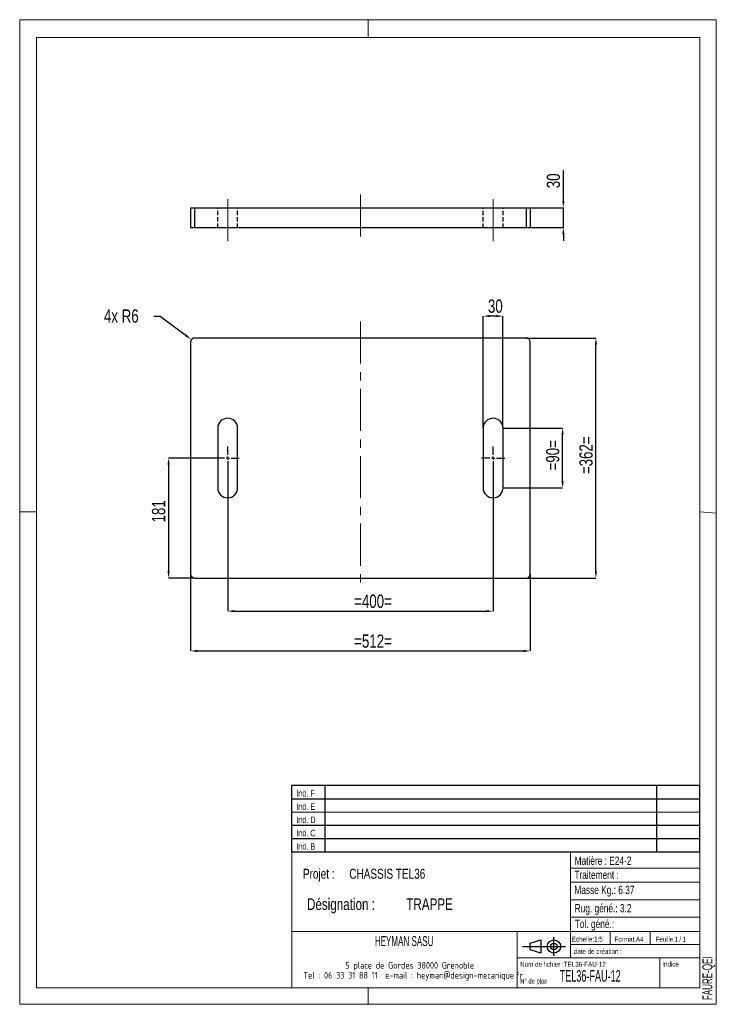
# Model space of a CAD drawing. Header units: millimetres. Extents: x 0 to 210, y 0 to 297.
import ezdxf

# ---------------------------------------------------------------- set-up
doc = ezdxf.new("R2010")
doc.units = ezdxf.units.MM
doc.header["$PDSIZE"] = -1
doc.linetypes.add('CENTERX2', pattern=[20.32, 12.7, -2.54, 2.54, -2.54])
doc.linetypes.add('HIDDEN', pattern=[1.905, 1.27, -0.635])
for name, color, linetype in [('COTES', 1, 'Continuous'), ('NOTES', 6, 'Continuous'), ('TRAIT-MIXTES', 3, 'CENTERX2'), ('TRAIT-TIRET', 2, 'HIDDEN')]:
    doc.layers.add(name, color=color, linetype=linetype)
doc.layers.add('TRAIT-FORT', color=4, linetype='Continuous', lineweight=25)
doc.styles.add('SLDTEXTSTYLE0', font='TXT', dxfattribs={"width": 0.75})
doc.styles.add('SLDTEXTSTYLE1', font='TXT', dxfattribs={"width": 0.605})
doc.styles.add('SLDTEXTSTYLE2', font='TXT', dxfattribs={"width": 0.692308})
doc.styles.add('SLDTEXTSTYLE3', font='TXT', dxfattribs={"width": 0.7})
doc.styles.add('SLDTEXTSTYLE4', font='TXT', dxfattribs={"width": 0.585018})
doc.styles.add('SLDTEXTSTYLE5', font='ISOCP3', dxfattribs={"width": 0.96})
doc.dimstyles.new('SLDDIMSTYLE0', dxfattribs={"dimtxt": 4, "dimasz": 2, "dimexe": 0, "dimexo": 0.0625, "dimgap": 1, "dimtad": 1, "dimdec": 1, "dimlfac": 5, "dimrnd": 1e-09, "dimzin": 12, "dimdsep": 46, "dimtxsty": 'SLDTEXTSTYLE0', "dimsah": 1, "dimcen": 0.09, "dimadec": 0, "dimazin": 3, "dimtfac": 1, "dimtdec": 1, "dimtmove": 0, "dimatfit": 0, "dimfxl": 1, "dimfrac": 2, "dimtolj": 1, "dimtzin": 12, "dimarcsym": 0})
doc.dimstyles.new('SLDDIMSTYLE1', dxfattribs={"dimtxt": 4, "dimasz": 2, "dimexe": 0, "dimexo": 0.0625, "dimgap": 1, "dimtad": 1, "dimdec": 1, "dimlfac": 5, "dimrnd": 1e-09, "dimzin": 12, "dimdsep": 46, "dimtxsty": 'SLDTEXTSTYLE0', "dimsah": 1, "dimcen": 0.09, "dimadec": 0, "dimazin": 3, "dimtfac": 1, "dimtdec": 1, "dimtofl": 0, "dimtmove": 0, "dimatfit": 3, "dimfxl": 1, "dimfrac": 2, "dimtolj": 1, "dimtzin": 12, "dimarcsym": 0})
doc.dimstyles.new('SLDDIMSTYLE2', dxfattribs={"dimtxt": 4, "dimasz": 2, "dimexe": 0, "dimexo": 0.0625, "dimgap": 1, "dimtad": 0, "dimtih": 1, "dimtoh": 1, "dimdec": 1, "dimlfac": 5, "dimrnd": 1e-09, "dimzin": 12, "dimdsep": 46, "dimtxsty": 'SLDTEXTSTYLE0', "dimsah": 1, "dimcen": 0, "dimadec": 0, "dimazin": 3, "dimtfac": 1, "dimtdec": 1, "dimtofl": 0, "dimtmove": 0, "dimatfit": 3, "dimfxl": 1, "dimfrac": 2, "dimtolj": 1, "dimtzin": 12, "dimarcsym": 0})

# ---------------------------------------------------------------- blocks, each defined once
blk = doc.blocks.new('Bloc2')
for p, q in [((2.32, 3.8), (5.55, 4.8)), ((2.32, 1.8), (2.32, 3.8)), ((5.55, 4.8), (5.55, 0.8)), ((9.48, 0), (9.48, 5.6)), ((0, 2.8), (12.98, 2.8)), ((5.55, 0.8), (2.32, 1.8))]:
    blk.add_line(p, q)
for radius in [2, 1]:
    blk.add_circle((9.48, 2.8), radius)
blk = doc.blocks.new('TAB MODIFS')
for p, q in [((123, 20), (0, 20)), ((0, 0), (0, 20)), ((10, 20), (10, 0)), ((110, 20), (110, 0)), ((123, 0), (123, 20)), ((0, 16), (123, 16)), ((0, 8), (123, 8)), ((0, 4), (123, 4)), ((0, 0), (123, 0))]:
    blk.add_line(p, q)
at = {"color": 7, "linetype": 'Continuous', "lineweight": 18}
blk.add_line((0, 12), (123, 12), dxfattribs=at)
at = {"color": 7}
for tag in ['AUTOATTR0', 'AUTOATTR1', 'AUTOATTR2', 'AUTOATTR3', 'AUTOATTR4', 'AUTOATTR5', 'AUTOATTR6', 'AUTOATTR7', 'AUTOATTR8', 'AUTOATTR9']:
    blk.add_attdef(tag, (0, 0), '', height=1, dxfattribs=at)
at = {"layer": 'NOTES', "color": 211, "char_height": 2, "attachment_point": 1, "style": 'SLDTEXTSTYLE0'}
for s, insert in [('Ind. F', (1.36, 18.66)), ('Ind. E', (1.36, 14.66)), ('Ind. D', (1.36, 10.66)), ('Ind. C', (1.36, 6.66)), ('Ind. B', (1.36, 2.66))]:
    blk.add_mtext(s, dxfattribs=dict(at, insert=insert))
blk = doc.blocks.new('SW_NOTE_0')
at = {"layer": 'NOTES', "color": 0, "char_height": 3.5, "attachment_point": 1, "style": 'SLDTEXTSTYLE0'}
for s, insert in [('Désignation :', (0, 4.51)), ('TRAPPE', (29.93, 4.51))]:
    blk.add_mtext(s, dxfattribs=dict(at, insert=insert))
blk = doc.blocks.new('SW_NOTE_1')
at = {"layer": 'NOTES', "color": 0, "char_height": 3, "attachment_point": 1, "style": 'SLDTEXTSTYLE0'}
for s, insert in [('Projet :', (0, 3.87)), ('CHASSIS TEL36', (13.98, 3.87))]:
    blk.add_mtext(s, dxfattribs=dict(at, insert=insert))
blk = doc.blocks.new('SW_NOTE_2')
at = {"layer": 'NOTES', "color": 0, "char_height": 2, "attachment_point": 2, "style": 'SLDTEXTSTYLE5'}
for s, insert in [('5 place de Gordes 38000 Grenoble', (20.94, 2.58)), ('Tel : 06 33 31 88 11  e-mail : heyman@design-mecanique.fr', (22, -0.42))]:
    blk.add_mtext(s, dxfattribs=dict(at, insert=insert))
blk = doc.blocks.new('_D')
at = {"layer": 'COTES', "color": 0, "lineweight": -2, "transparency": 16777216}
for p, q in [((145.75, 173.78), (163.66, 173.78)), ((163.66, 157.78), (163.66, 171.78)), ((145.75, 155.78), (163.66, 155.78))]:
    blk.add_line(p, q, dxfattribs=at)
at = {"layer": 'COTES', "color": 0, "transparency": 16777216}
for points in [[(163.32, 171.78), (163.99, 171.78), (163.66, 173.78)], [(163.32, 157.78), (163.99, 157.78), (163.66, 155.78)]]:
    blk.add_solid(points, dxfattribs=at)
at = {"layer": 'Defpoints', "color": 0, "transparency": 16777216}
for p in [(145.68, 173.78), (163.66, 173.78), (145.68, 155.78)]:
    blk.add_point(p, dxfattribs=at)
at = {"layer": 'COTES', "color": 0, "transparency": 16777216, "insert": (158.66, 165.61), "char_height": 4, "attachment_point": 2, "rotation": 90, "style": 'SLDTEXTSTYLE0'}
blk.add_mtext('\\A1;=90=', dxfattribs=at)
blk = doc.blocks.new('_D_1')
at = {"layer": 'COTES', "color": 0, "lineweight": -2, "transparency": 16777216}
for p, q in [((152.75, 200.98), (173.7, 200.98)), ((173.7, 130.58), (173.7, 198.98)), ((152.75, 128.58), (173.7, 128.58))]:
    blk.add_line(p, q, dxfattribs=at)
at = {"layer": 'COTES', "color": 0, "transparency": 16777216}
for points in [[(173.37, 198.98), (174.04, 198.98), (173.7, 200.98)], [(173.37, 130.58), (174.04, 130.58), (173.7, 128.58)]]:
    blk.add_solid(points, dxfattribs=at)
at = {"layer": 'Defpoints', "color": 0, "transparency": 16777216}
for p in [(152.68, 200.98), (173.7, 200.98), (152.68, 128.58)]:
    blk.add_point(p, dxfattribs=at)
at = {"layer": 'COTES', "color": 0, "transparency": 16777216, "insert": (168.7, 165.61), "char_height": 4, "attachment_point": 2, "rotation": 90, "style": 'SLDTEXTSTYLE0'}
blk.add_mtext('\\A1;=362=', dxfattribs=at)
blk = doc.blocks.new('_D_2')
at = {"layer": 'COTES', "color": 0, "lineweight": -2, "transparency": 16777216}
for p, q in [((62.68, 161.22), (62.68, 118.58)), ((142.68, 161.22), (142.68, 118.58)), ((64.68, 118.58), (140.68, 118.58))]:
    blk.add_line(p, q, dxfattribs=at)
at = {"layer": 'COTES', "color": 0, "transparency": 16777216}
for points in [[(64.68, 118.92), (64.68, 118.25), (62.68, 118.58)], [(140.68, 118.92), (140.68, 118.25), (142.68, 118.58)]]:
    blk.add_solid(points, dxfattribs=at)
at = {"layer": 'Defpoints', "color": 0, "transparency": 16777216}
for p in [(62.68, 161.28), (142.68, 161.28), (142.68, 118.58)]:
    blk.add_point(p, dxfattribs=at)
at = {"layer": 'COTES', "color": 0, "transparency": 16777216, "insert": (106.49, 123.58), "char_height": 4, "attachment_point": 2, "style": 'SLDTEXTSTYLE0'}
blk.add_mtext('\\A1;=400=', dxfattribs=at)
blk = doc.blocks.new('_D_3')
at = {"layer": 'COTES', "color": 0, "lineweight": -2, "transparency": 16777216}
for p, q in [((51.48, 129.72), (51.48, 106.58)), ((153.88, 129.72), (153.88, 106.58)), ((53.48, 106.58), (151.88, 106.58))]:
    blk.add_line(p, q, dxfattribs=at)
at = {"layer": 'COTES', "color": 0, "transparency": 16777216}
for points in [[(53.48, 106.92), (53.48, 106.25), (51.48, 106.58)], [(151.88, 106.92), (151.88, 106.25), (153.88, 106.58)]]:
    blk.add_solid(points, dxfattribs=at)
at = {"layer": 'Defpoints', "color": 0, "transparency": 16777216}
for p in [(51.48, 129.78), (153.88, 129.78), (153.88, 106.58)]:
    blk.add_point(p, dxfattribs=at)
at = {"layer": 'COTES', "color": 0, "transparency": 16777216, "insert": (106.49, 111.58), "char_height": 4, "attachment_point": 2, "style": 'SLDTEXTSTYLE0'}
blk.add_mtext('\\A1;=512=', dxfattribs=at)
blk = doc.blocks.new('_D_4')
at = {"layer": 'COTES', "color": 0, "lineweight": -2, "transparency": 16777216}
for p, q in [((139.68, 173.85), (139.68, 207.59)), ((143.68, 207.59), (141.68, 207.59)), ((145.68, 173.85), (145.68, 207.59))]:
    blk.add_line(p, q, dxfattribs=at)
at = {"layer": 'COTES', "color": 0, "transparency": 16777216}
for points in [[(141.68, 207.92), (141.68, 207.26), (139.68, 207.59)], [(143.68, 207.92), (143.68, 207.26), (145.68, 207.59)]]:
    blk.add_solid(points, dxfattribs=at)
at = {"layer": 'Defpoints', "color": 0, "transparency": 16777216}
for p in [(139.68, 207.59), (139.68, 173.78), (145.68, 173.78)]:
    blk.add_point(p, dxfattribs=at)
at = {"layer": 'COTES', "color": 0, "transparency": 16777216, "insert": (143.37, 212.59), "char_height": 4, "attachment_point": 2, "style": 'SLDTEXTSTYLE0'}
blk.add_mtext('\\A1;30', dxfattribs=at)
blk = doc.blocks.new('_D_5')
at = {"layer": 'COTES', "color": 0, "lineweight": -2, "transparency": 16777216}
for p, q in [((40.37, 207.61), (42.37, 207.61)), ((42.37, 207.61), (50.14, 201.72))]:
    blk.add_line(p, q, dxfattribs=at)
at = {"layer": 'COTES', "color": 0, "transparency": 16777216}
blk.add_solid([(50.34, 201.98), (49.93, 201.45), (51.73, 200.51)], dxfattribs=at)
at = {"layer": 'Defpoints', "color": 0, "transparency": 16777216}
for p in [(51.73, 200.51), (52.68, 199.78)]:
    blk.add_point(p, dxfattribs=at)
at = {"layer": 'COTES', "color": 0, "transparency": 16777216, "insert": (25.37, 209.61), "char_height": 4, "attachment_point": 1, "style": 'SLDTEXTSTYLE0'}
blk.add_mtext('\\A1;4x R6', dxfattribs=at)
blk = doc.blocks.new('_D_6')
at = {"layer": 'COTES', "color": 0, "lineweight": -2, "transparency": 16777216}
for p, q in [((59.12, 164.78), (44.86, 164.78)), ((44.86, 162.78), (44.86, 130.58)), ((52.62, 128.58), (44.86, 128.58))]:
    blk.add_line(p, q, dxfattribs=at)
at = {"layer": 'COTES', "color": 0, "transparency": 16777216}
for points in [[(44.53, 162.78), (45.19, 162.78), (44.86, 164.78)], [(44.53, 130.58), (45.19, 130.58), (44.86, 128.58)]]:
    blk.add_solid(points, dxfattribs=at)
at = {"layer": 'Defpoints', "color": 0, "transparency": 16777216}
for p in [(59.18, 164.78), (44.86, 128.58), (52.68, 128.58)]:
    blk.add_point(p, dxfattribs=at)
at = {"layer": 'COTES', "color": 0, "transparency": 16777216, "insert": (39.86, 148.7), "char_height": 4, "attachment_point": 2, "rotation": 90, "style": 'SLDTEXTSTYLE0'}
blk.add_mtext('\\A1;181', dxfattribs=at)
blk = doc.blocks.new('SW_CENTERMARKSYMBOL_0')
at = {"layer": 'TRAIT-MIXTES', "color": 0}
for p, q in [((0, 1), (0, 3.5)), ((-1, 0), (-3.5, 0)), ((0, 0), (-0.5, 0)), ((0, 0), (0, 0.5)), ((0, 0), (0, -0.5)), ((0, 0), (0.5, 0)), ((1, 0), (3.5, 0)), ((0, -1), (0, -3.5))]:
    blk.add_line(p, q, dxfattribs=at)
blk = doc.blocks.new('SW_CENTERMARKSYMBOL_1')
at = {"layer": 'TRAIT-MIXTES', "color": 0}
for p, q in [((0, 1), (0, 3.5)), ((-1, 0), (-3.5, 0)), ((0, 0), (-0.5, 0)), ((0, 0), (0, 0.5)), ((0, 0), (0, -0.5)), ((0, 0), (0.5, 0)), ((1, 0), (3.5, 0)), ((0, -1), (0, -3.5))]:
    blk.add_line(p, q, dxfattribs=at)
blk = doc.blocks.new('_D_7')
at = {"layer": 'COTES', "color": 0, "lineweight": -2, "transparency": 16777216}
for p, q in [((163.87, 242.27), (163.87, 251.64)), ((153.95, 240.27), (163.87, 240.27)), ((163.87, 234.27), (163.87, 240.27)), ((153.95, 234.27), (163.87, 234.27)), ((163.87, 232.27), (163.87, 230.27))]:
    blk.add_line(p, q, dxfattribs=at)
at = {"layer": 'COTES', "color": 0, "transparency": 16777216}
for points in [[(163.54, 242.27), (164.21, 242.27), (163.87, 240.27)], [(163.54, 232.27), (164.21, 232.27), (163.87, 234.27)]]:
    blk.add_solid(points, dxfattribs=at)
at = {"layer": 'Defpoints', "color": 0, "transparency": 16777216}
for p in [(153.88, 240.27), (153.88, 234.27), (163.87, 234.27)]:
    blk.add_point(p, dxfattribs=at)
at = {"layer": 'COTES', "color": 0, "transparency": 16777216, "insert": (158.87, 248.39), "char_height": 4, "attachment_point": 2, "rotation": 90, "style": 'SLDTEXTSTYLE0'}
blk.add_mtext('\\A1;30', dxfattribs=at)

msp = doc.modelspace()

# ---------------------------------------------------------------- linework, layer by layer
at = {"lineweight": 18}
for p, q in [((-0.017, 297), (209.983, 297)), ((-0.017, 297), (-0.017, 0)), ((104.983, 297), (104.983, 291.627)), ((209.983, 297), (209.983, 0)), ((5, 291.627), (205, 291.627)), ((5, 291.627), (5, 148.509)), ((205, 291.627), (205, 5)), ((-0.017, 148.509), (5, 148.509)), ((5, 148.509), (5, 5)), ((205, 148.518), (209.983, 148.105)), ((5, 67.692), (5, 5)), ((82, 46), (82, 5)), ((205, 46), (82, 46)), ((166, 46), (166, 14)), ((205, 46), (205, 5)), ((166, 41.114), (205, 41.114)), ((166, 36.798), (205, 36.798)), ((166, 31.553), (205, 31.553)), ((166, 26.265), (205, 26.265)), ((82, 22), (205, 22)), ((150, 22), (150, 5)), ((178, 22), (178, 18)), ((190, 22), (190, 18)), ((166, 18), (205, 18)), ((150, 14), (205, 14)), ((193, 14), (193, 5)), ((5, 5), (205, 5)), ((82, 5), (205, 5)), ((104.983, 0), (104.983, 5)), ((-0.017, 0), (209.983, 0))]:
    msp.add_line(p, q, dxfattribs=at)
at = {"layer": 'TRAIT-FORT', "lineweight": 25}
for p, q in [((51.484, 240.267), (51.484, 234.267)), ((51.484, 240.267), (52.685, 240.267)), ((52.685, 240.267), (52.685, 234.267)), ((52.685, 240.267), (152.685, 240.267)), ((152.685, 240.267), (152.685, 234.267)), ((152.685, 240.267), (153.884, 240.267)), ((153.884, 240.267), (153.884, 234.267)), ((51.484, 234.267), (52.685, 234.267)), ((52.685, 234.267), (152.685, 234.267)), ((152.685, 234.267), (153.884, 234.267)), ((51.484, 199.784), (51.484, 129.784)), ((152.685, 200.984), (52.685, 200.984)), ((153.884, 129.784), (153.884, 199.784)), ((59.685, 173.784), (59.685, 155.784)), ((65.684, 155.784), (65.684, 173.784)), ((139.684, 173.784), (139.684, 155.784)), ((145.685, 155.784), (145.685, 173.784)), ((52.685, 128.584), (152.685, 128.584))]:
    msp.add_line(p, q, dxfattribs=at)
for centre, radius, start, end in [((52.684, 199.784), 1.2, 90, 180), ((152.684, 199.784), 1.2, 0, 90), ((62.684, 173.784), 3, 360, 180), ((142.684, 173.784), 3, 0, 180), ((62.684, 155.784), 3, 180, 0), ((142.684, 155.784), 3, 180, 0), ((52.684, 129.784), 1.2, 180, 270), ((152.684, 129.784), 1.2, 270, 0)]:
    msp.add_arc(centre, radius, start, end, dxfattribs=at)
at = {"layer": 'TRAIT-MIXTES', "lineweight": 18}
for p, q in [((102.684, 244.275), (102.684, 230.217)), ((62.684, 242.842), (62.684, 230.217)), ((142.684, 242.842), (142.684, 230.217)), ((102.684, 205.965), (102.684, 126.069))]:
    msp.add_line(p, q, dxfattribs=at)
at = {"layer": 'TRAIT-TIRET'}
for p, q in [((52.685, 240.267), (52.685, 234.267)), ((59.685, 234.267), (59.685, 240.267)), ((65.684, 234.267), (65.684, 240.267)), ((139.684, 234.267), (139.684, 240.267)), ((145.685, 234.267), (145.685, 240.267)), ((152.685, 240.267), (152.685, 234.267))]:
    msp.add_line(p, q, dxfattribs=at)

# ---------------------------------------------------------------- block references
for name, p in [('TAB MODIFS', (81.993, 45.99)), ('Bloc2', (151.56, 14.634))]:
    msp.add_blockref(name, p)
at = {"layer": 'NOTES'}
for name, p in [('SW_NOTE_1', (85.367, 37.009)), ('SW_NOTE_0', (86.592, 27.445)), ('SW_NOTE_2', (96.625, 10.191))]:
    msp.add_blockref(name, p, dxfattribs=at)
at = {"layer": 'TRAIT-MIXTES'}
for name, p in [('SW_CENTERMARKSYMBOL_0', (62.684, 164.784)), ('SW_CENTERMARKSYMBOL_1', (142.684, 164.784))]:
    msp.add_blockref(name, p, dxfattribs=at)

# ---------------------------------------------------------------- texts
at = {"layer": 'NOTES'}
for s, insert, char_height, attachment_point, style in [('Matière : E24-2', (167.266, 44.555), 2.5, 1, 'SLDTEXTSTYLE0'), ('Traitement :', (167.195, 40.318), 2.5, 1, 'SLDTEXTSTYLE0'), ('Masse Kg.: 6.37', (167.195, 35.75), 2.5, 1, 'SLDTEXTSTYLE0'), ('Rug. géné.: 3.2', (167.285, 30.236), 2.5, 1, 'SLDTEXTSTYLE0'), ('Tol. géné.:', (167.323, 25.499), 2.5, 1, 'SLDTEXTSTYLE0'), ('HEYMAN SASU', (115.879, 20.57), 3, 2, 'SLDTEXTSTYLE1'), ('Echelle:1:5', (166.453, 20.405), 1.5, 1, 'SLDTEXTSTYLE0'), ('Format:A4', (179.289, 20.38), 1.5, 1, 'SLDTEXTSTYLE0'), ('Feuille 1 / 1', (191.806, 20.384), 1.5, 1, 'SLDTEXTSTYLE2'), ('date de création :', (167.009, 16.695), 1.5, 1, 'SLDTEXTSTYLE0'), ('Nom de fichier :TEL36-FAU-12', (150.852, 12.815), 1.5, 1, 'SLDTEXTSTYLE0'), ('Indice', (193.693, 12.86), 1.5, 1, 'SLDTEXTSTYLE0'), ('TEL36-FAU-12', (162.756, 10.33), 3.5, 1, 'SLDTEXTSTYLE4'), ('N° de plan', (150.878, 7.765), 1.5, 1, 'SLDTEXTSTYLE3')]:
    msp.add_mtext(s, dxfattribs=dict(at, insert=insert, char_height=char_height, attachment_point=attachment_point, style=style))
at = {"layer": 'NOTES', "insert": (205.796, 1.256), "char_height": 3, "attachment_point": 1, "rotation": 90, "style": 'SLDTEXTSTYLE1'}
msp.add_mtext('FAURE-QEI', dxfattribs=at)

# ---------------------------------------------------------------- dimensions: what is measured, and where the dimension line sits
at = {"layer": 'COTES'}
for base, p1, p2, dimstyle, picture, middle in [((163.873, 234.267), (153.884, 240.267), (153.884, 234.267), 'SLDDIMSTYLE0', '_D_7', (163.873, 248.393)), ((44.861, 128.584), (59.184, 164.784), (52.684, 128.584), 'SLDDIMSTYLE1', '_D_6', (44.861, 148.704))]:
    dim = msp.add_linear_dim(base=base, p1=p1, p2=p2, angle=90, dimstyle=dimstyle, dxfattribs=at)
    dim.commit()
    dim.dimension.update_dxf_attribs({"geometry": picture, "text_midpoint": middle, "dimtype": 160})
dim = msp.add_linear_dim(base=(139.684, 207.591), p1=(145.684, 173.784), p2=(139.684, 173.784), dimstyle='SLDDIMSTYLE0', dxfattribs=at)
dim.commit()
dim.dimension.update_dxf_attribs({"geometry": '_D_4', "text_midpoint": (143.367, 207.591), "dimtype": 160})
dim = msp.add_radius_dim(center=(52.684, 199.784), mpoint=(51.728, 200.509), text='4x <>', dimstyle='SLDDIMSTYLE2', dxfattribs=at)
dim.commit()
dim.dimension.update_dxf_attribs({"geometry": '_D_5', "text_midpoint": (32.37, 207.612), "dimtype": 164})
for base, p1, p2, dimstyle, picture, middle in [((173.704, 200.984), (152.684, 128.584), (152.684, 200.984), 'SLDDIMSTYLE1', '_D_1', (173.704, 165.609)), ((163.656, 173.784), (145.684, 155.784), (145.684, 173.784), 'SLDDIMSTYLE0', '_D', (163.656, 165.609))]:
    dim = msp.add_linear_dim(base=base, p1=p1, p2=p2, angle=90, text='=<>=', dimstyle=dimstyle, dxfattribs=at)
    dim.commit()
    dim.dimension.update_dxf_attribs({"geometry": picture, "text_midpoint": middle, "dimtype": 160})
for base, p1, p2, picture, middle in [((142.684, 118.584), (62.684, 161.284), (142.684, 161.284), '_D_2', (106.491, 118.584)), ((153.884, 106.584), (51.484, 129.784), (153.884, 129.784), '_D_3', (106.491, 106.584))]:
    dim = msp.add_linear_dim(base=base, p1=p1, p2=p2, text='=<>=', dimstyle='SLDDIMSTYLE1', dxfattribs=at)
    dim.commit()
    dim.dimension.update_dxf_attribs({"geometry": picture, "text_midpoint": middle, "dimtype": 160})

doc.saveas('drawing.dxf')
